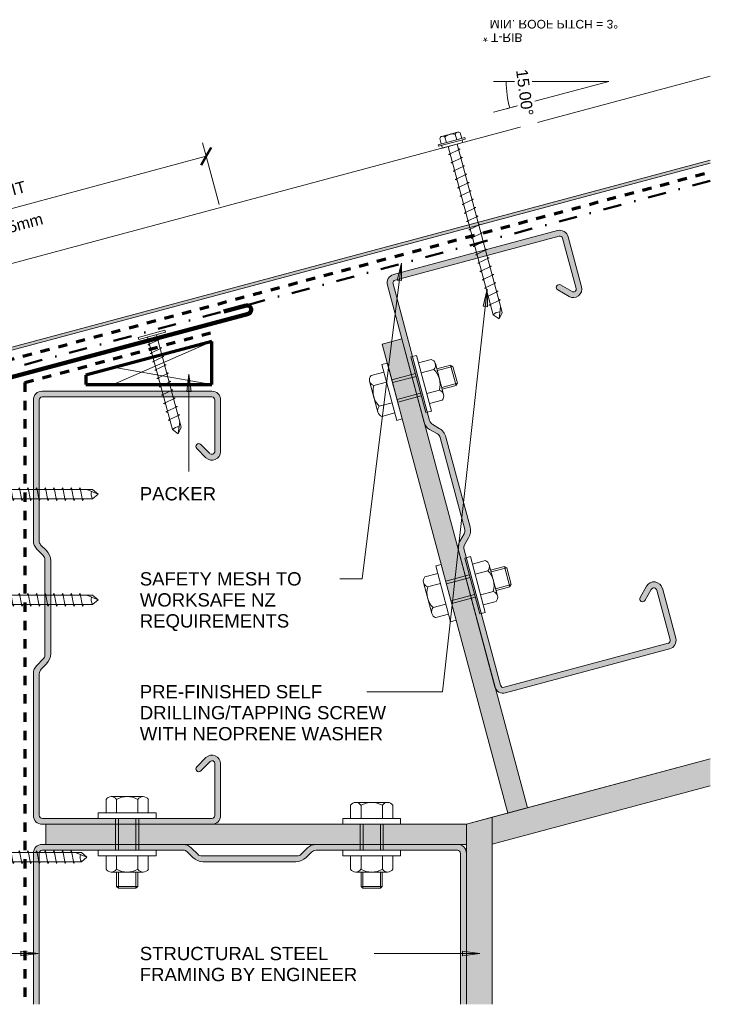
# Model space of a CAD drawing. Header units: millimetres. Extents: x 3375 to 4304, y 2371 to 3121.
# Tile 4 of 4: x 4065 to 4304, y 2780 to 3121. Entities that reach past the tile are written whole.
import ezdxf

# ---------------------------------------------------------------- set-up
doc = ezdxf.new("R2010")
doc.units = ezdxf.units.MM
doc.linetypes.add('Dash', pattern=[6.35, 3.175, -3.175])
doc.linetypes.add('Dash dot', pattern=[15.875, 6.35, -4.7625, 0, -4.7625])
for name, color, linetype, lineweight in [('A-ANNO-DIMS', 211, 'Continuous', 9), ('A-ANNO-DIMS-2', 211, 'Continuous', 9), ('A-DETL', 90, 'Continuous', 13), ('A-DETL-GENF', 92, 'Continuous', 13), ('A-DETL-THIN', 151, 'Continuous', 13), ('G-ANNO-TEXT', 231, 'Continuous', 9)]:
    doc.layers.add(name, color=color, linetype=linetype, lineweight=lineweight)
doc.layers.add('G-IMPT', color=8, linetype='Continuous')
doc.styles.add('Arial', font='arial.ttf', dxfattribs={"height": 2.98966})
doc.styles.add('Arial_2', font='arial.ttf', dxfattribs={"height": 4.6})
doc.styles.add('Arial_3', font='arial.ttf', dxfattribs={"height": 4})
doc.dimstyles.new('Diagonal', dxfattribs={"dimscale": 304.8, "dimtxt": 4.081038, "dimasz": 0.016404, "dimexe": 0.015748, "dimexo": 0.009843, "dimgap": 0.009843, "dimtad": 1, "dimdec": 0, "dimzin": 0, "dimdsep": 46, "dimtxsty": 'Arial_3', "dimblk1": 'OBLIQUE', "dimblk2": 'OBLIQUE', "dimsah": 1, "dimcen": 0.09, "dimazin": 0, "dimtfac": 1, "dimtdec": 4, "dimtix": 1, "dimtmove": 0, "dimatfit": 3, "dimfxl": 1, "dimtvp": 1, "dimtfill": 1, "dimtolj": 1, "dimtzin": 0, "dimarcsym": 2})
doc.dimstyles.new('Diagonal_-Pitch', dxfattribs={"dimscale": 304.8, "dimtxt": 4.081038, "dimasz": 0, "dimexe": 0.006562, "dimexo": 0.009843, "dimgap": 0.009843, "dimtad": 1, "dimdec": 0, "dimzin": 0, "dimdsep": 46, "dimtxsty": 'Arial_3', "dimblk1": 'NONE', "dimblk2": 'NONE', "dimsah": 1, "dimcen": 0.09, "dimazin": 0, "dimtfac": 1, "dimtdec": 4, "dimtix": 1, "dimtmove": 0, "dimatfit": 3, "dimfxl": 1, "dimtvp": 1, "dimtfill": 1, "dimtolj": 1, "dimtzin": 0, "dimarcsym": 2})

# ---------------------------------------------------------------- blocks, each defined once
blk = doc.blocks.new('04 Roof Eave C - T-Rib-5544346-D CR 05 FLUSH EAVE WITH INTERNAL GUTTER BRACKET')
at = {"layer": 'A-DETL-GENF'}
blk.add_hatch(color=256, dxfattribs=at).paths.add_polyline_path([(-28.98, -35.5), (-16.25, -22.77), (335.89, 71.58), (335.89, 72.62), (-16.77, -21.87), (-29.28, -34.38)])
for p, q in [((-38.81, 1.21), (335.89, 101.61)), ((335.89, 72.62), (-16.77, -21.87)), ((-16.25, -22.77), (335.89, 71.58)), ((-16.25, -22.77), (335.89, 71.58)), ((-28.98, -35.5), (-38.81, 1.21)), ((-16.77, -21.87), (-29.28, -34.38)), ((-28.98, -35.5), (-16.25, -22.77)), ((-28.98, -35.5), (-16.25, -22.77)), ((-29.28, -34.38), (-28.98, -35.5))]:
    blk.add_line(p, q, dxfattribs=at)
at = {"layer": 'A-DETL-GENF', "linetype": 'Dash', "lineweight": 70}
blk.add_line((-0.41, -21.63), (335.89, 68.48), dxfattribs=at)
at = {"layer": 'A-DETL-GENF', "lineweight": 100}
for p, q in [((175.05, 22.27), (167.28, 20.19)), ((175.82, 19.38), (0.22, -27.68)), ((-25.93, -64.67), (0.22, -27.68))]:
    blk.add_line(p, q, dxfattribs=at)
blk.add_arc((175.3, 20.79), 1.51, 290.1723, 99.8277, dxfattribs=at)
blk = doc.blocks.new('Metalcraft Minimum Roof Pitch4 - T-Rib_dwg-4989524-D CR 05 FLUSH EAVE WITH INTERNAL GUTTER BRACKET')
at = {"layer": 'G-IMPT', "color": 7, "insert": (54.38, 16.77), "char_height": 2.9897, "width": 55.8175, "attachment_point": 1, "rotation": 180, "line_spacing_factor": 0.941778, "style": 'Arial'}
blk.add_mtext('* T-RIB\\P  MIN. ROOF PITCH = 3°', dxfattribs=at)
blk = doc.blocks.new('Metalcraft Minimum Roof Pitch4 - T-Rib 2-5023855-D CR 05 FLUSH EAVE WITH INTERNAL GUTTER BRACKET')
at = {"layer": 'A-DETL-GENF'}
for q in [(40, 10.72), (40, 0), (40, 0)]:
    blk.add_line((0, 0), q, dxfattribs=at)
at = {"extrusion": (0, 0, -1), "zscale": -1, "rotation": 180}
blk.add_blockref('Metalcraft Minimum Roof Pitch4 - T-Rib_dwg-4989524-D CR 05 FLUSH EAVE WITH INTERNAL GUTTER BRACKET', (10.75, 3.15), dxfattribs=at)
blk = doc.blocks.new('Metalcraft MSS Purlin-150x65 - Metalcraft MSS Purlin-150x65-5024055-D CR 05 FLUSH EAVE WITH INTERNAL GUTTER BRACKET')
at = {"layer": 'A-DETL-GENF'}
blk.add_hatch(color=256, dxfattribs=at).paths.add_polyline_path([(61.85, -150), (62.62, -149.9), (63.35, -149.6), (63.97, -149.12), (64.45, -148.5), (64.75, -147.78), (64.85, -147), (64.85, -129.06), (64.75, -128.29), (64.45, -127.57), (63.98, -126.95), (63.37, -126.48), (62.66, -126.18), (61.89, -126.07), (61.12, -126.16), (60.4, -126.44), (59.78, -126.9), (56.56, -130.12), (56.4, -130.33), (56.3, -130.57), (56.27, -130.83), (56.3, -131.09), (56.4, -131.33), (56.56, -131.54), (56.77, -131.69), (57.01, -131.79), (57.27, -131.83), (57.53, -131.79), (57.77, -131.69), (57.97, -131.54), (61.21, -128.3), (61.41, -128.15), (61.64, -128.05), (61.89, -128.02), (62.14, -128.05), (62.37, -128.15), (62.57, -128.3), (62.72, -128.5), (62.82, -128.73), (62.85, -129.1), (62.85, -147.01), (62.81, -147.26), (62.71, -147.5), (62.56, -147.71), (62.35, -147.87), (62.11, -147.97), (61.85, -148), (2.97, -147.98), (2.81, -147.96), (2.55, -147.85), (2.32, -147.68), (2.15, -147.45), (2.04, -147.19), (2, -146.91), (2.02, -97.81), (2.08, -97.34), (2.32, -96.77), (2.69, -96.3), (4.53, -94.45), (5.32, -93.42), (5.82, -92.21), (5.99, -90.92), (5.99, -58.75), (5.82, -57.46), (5.32, -56.25), (4.53, -55.22), (2.49, -53.18), (2.22, -52.83), (2.06, -52.43), (2, -51.87), (2, -2.99), (2.03, -2.74), (2.13, -2.5), (2.29, -2.29), (2.5, -2.13), (2.74, -2.03), (3, -2), (61.85, -2), (62.11, -2.03), (62.35, -2.13), (62.56, -2.29), (62.71, -2.5), (62.81, -2.74), (62.85, -3), (62.85, -20.79), (62.81, -21.06), (62.66, -21.38), (62.54, -21.53), (62.32, -21.7), (62.06, -21.81), (61.79, -21.84), (61.52, -21.81), (61.26, -21.7), (61.04, -21.53), (57.97, -18.46), (57.77, -18.31), (57.53, -18.21), (57.27, -18.17), (57.01, -18.21), (56.77, -18.31), (56.56, -18.46), (56.4, -18.67), (56.3, -18.91), (56.27, -19.17), (56.3, -19.43), (56.4, -19.67), (56.56, -19.88), (59.78, -23.1), (60.4, -23.56), (61.12, -23.84), (61.89, -23.93), (62.66, -23.82), (63.37, -23.52), (63.98, -23.05), (64.45, -22.43), (64.75, -21.71), (64.85, -20.79), (64.85, -3), (64.75, -2.22), (64.45, -1.5), (63.97, -0.88), (63.35, -0.4), (62.62, -0.1), (61.85, 0), (2.97, 0), (2.22, -0.1), (1.5, -0.4), (0.88, -0.88), (0.4, -1.5), (0.1, -2.22), (0, -3), (0, -51.87), (0.16, -52.96), (0.53, -53.86), (1.17, -54.69), (3.41, -56.93), (3.72, -57.34), (3.92, -57.82), (3.99, -58.34), (3.99, -91.34), (3.92, -91.85), (3.72, -92.33), (3.41, -92.75), (1.17, -94.98), (0.53, -95.81), (0.14, -96.77), (0, -97.81), (0, -147), (0.1, -147.78), (0.4, -148.5), (0.88, -149.12), (1.5, -149.6), (2.22, -149.9), (3.09, -150), (61.55, -150)])
for p, q in [((61.85, 0), (3, 0)), ((0, -3), (0, -51.87)), ((2, -52), (2, -2.99)), ((2.99, -2), (61.85, -2)), ((62.85, -2.99), (62.85, -20.79)), ((64.85, -20.94), (64.85, -3)), ((56.56, -19.88), (59.78, -23.1)), ((61.04, -21.53), (57.97, -18.46)), ((4.53, -55.22), (2.49, -53.18)), ((1.17, -54.69), (3.41, -56.93)), ((3.99, -58.34), (3.99, -91.34)), ((5.99, -90.92), (5.99, -58.75)), ((3.41, -92.75), (1.17, -94.98)), ((2.69, -96.3), (4.53, -94.45)), ((0, -97.81), (0, -147)), ((2, -146.91), (2, -97.95)), ((59.78, -126.9), (56.56, -130.12)), ((57.97, -131.54), (61.21, -128.3)), ((62.85, -128.98), (62.85, -147.01)), ((64.85, -147), (64.85, -129.06)), ((3, -150), (61.85, -150)), ((61.85, -148), (3.09, -148))]:
    blk.add_line(p, q, dxfattribs=at)
for centre, radius, start, end in [((3, -3), 3, 90, 180), ((61.85, -3), 3, 0, 90), ((2.99, -2.99), 0.993, 90, 180), ((61.85, -2.99), 0.993, 360, 90), ((57.27, -19.17), 1, 45, 225), ((61.85, -20.94), 2.99, 226.0338, 0), ((61.79, -20.79), 1.06, 225, 0), ((3.99, -51.87), 3.99, 180, 225), ((3.67, -52), 1.67, 180, 225), ((2, -58.34), 1.99, 0, 45), ((1, -58.75), 4.99, 0, 45), ((2, -91.34), 1.99, 315, 360), ((1, -90.92), 4.99, 315, 0), ((3.99, -97.81), 3.99, 135, 180), ((4.34, -97.95), 2.34, 135, 180), ((61.85, -129.06), 2.99, 0, 133.9662), ((61.89, -128.98), 0.959, 0, 135), ((57.27, -130.83), 1, 135, 315), ((3, -147), 3, 180, 270), ((3.09, -146.91), 1.09, 180, 270), ((61.85, -147), 3, 270, 0), ((61.85, -147.01), 0.993, 270, 360)]:
    blk.add_arc(centre, radius, start, end, dxfattribs=at)
blk = doc.blocks.new('Metalcraft MSS Purlin-150x65 - Metalcraft MSS Purlin-150x65-4992830-D CR 05 FLUSH EAVE WITH INTERNAL GUTTER BRACKET')
at = {"layer": 'A-DETL-GENF'}
blk.add_hatch(color=256, dxfattribs=at).paths.add_polyline_path([(55.37, 150), (3, 150), (2.22, 149.9), (1.5, 149.6), (0.88, 149.12), (0.4, 148.5), (0.1, 147.78), (0, 147), (0, 97.81), (0.14, 96.77), (0.53, 95.81), (1.17, 94.98), (3.41, 92.75), (3.72, 92.33), (3.92, 91.85), (3.99, 91.34), (3.99, 58.34), (3.92, 57.82), (3.72, 57.34), (3.41, 56.93), (1.17, 54.69), (0.53, 53.86), (0.14, 52.9), (0, 51.87), (0, 2.97), (0.13, 2.15), (0.4, 1.5), (0.88, 0.88), (1.5, 0.4), (2.22, 0.1), (3, 0), (55.37, 0), (55.37, 2), (2.99, 2), (2.74, 2.03), (2.48, 2.15), (2.27, 2.32), (2.11, 2.55), (2.02, 2.81), (2, 3.09), (2, 52), (2.06, 52.43), (2.27, 52.9), (2.49, 53.18), (4.53, 55.22), (5.34, 56.3), (5.82, 57.46), (5.99, 58.75), (5.99, 90.92), (5.82, 92.21), (5.32, 93.42), (4.53, 94.45), (2.69, 96.3), (2.31, 96.78), (2.08, 97.34), (2, 97.95), (2.01, 147), (2.04, 147.19), (2.15, 147.45), (2.32, 147.68), (2.55, 147.85), (2.81, 147.96), (3.09, 148), (55.37, 148), (55.37, 149.78)])
for p, q in [((0, 147), (0, 97.81)), ((2, 97.95), (2, 146.91)), ((55.37, 150), (3, 150)), ((3.09, 148), (55.37, 148)), ((4.53, 94.45), (2.69, 96.3)), ((1.17, 94.98), (3.41, 92.75)), ((3.99, 91.34), (3.99, 58.34)), ((5.99, 58.75), (5.99, 90.92)), ((3.41, 56.93), (1.17, 54.69)), ((2.49, 53.18), (4.53, 55.22)), ((0, 51.87), (0, 3)), ((2, 2.99), (2, 52)), ((55.37, 2), (2.99, 2)), ((3, 0), (55.37, 0))]:
    blk.add_line(p, q, dxfattribs=at)
for centre, radius, start, end in [((3, 147), 3, 90, 180), ((3.09, 146.91), 1.09, 90, 180), ((3.99, 97.81), 3.99, 180, 225), ((4.34, 97.95), 2.34, 180, 225), ((2, 91.34), 1.99, 0, 45), ((1, 90.92), 4.99, 360, 45), ((2, 58.34), 1.99, 315, 360), ((1, 58.75), 4.99, 315, 360), ((3.99, 51.87), 3.99, 135, 180), ((3.67, 52), 1.67, 135, 180), ((3, 3), 3, 180, 270), ((2.99, 2.99), 0.993, 180, 270)]:
    blk.add_arc(centre, radius, start, end, dxfattribs=at)
blk = doc.blocks.new('Metalcraft MSS Purlin-150x65 - Metalcraft MSS Purlin-150x65-V1-D CR 05 FLUSH EAVE WITH INTERNAL GUTTER BRACKET')
at = {"layer": 'A-DETL-GENF'}
blk.add_hatch(color=256, dxfattribs=at).paths.add_polyline_path([(2.22, 0.1), (3, 0), (61.85, 0), (62.62, 0.1), (63.35, 0.4), (63.97, 0.88), (64.45, 1.5), (64.75, 2.22), (64.85, 3), (64.85, 20.94), (64.75, 21.71), (64.41, 22.48), (63.98, 23.05), (63.37, 23.52), (62.66, 23.82), (61.86, 23.93), (61.12, 23.84), (60.4, 23.56), (59.78, 23.1), (56.56, 19.88), (56.4, 19.67), (56.3, 19.43), (56.27, 19.17), (56.3, 18.91), (56.4, 18.67), (56.56, 18.46), (56.77, 18.31), (57.01, 18.21), (57.27, 18.17), (57.53, 18.21), (57.77, 18.31), (57.97, 18.46), (61.04, 21.53), (61.26, 21.7), (61.52, 21.81), (61.79, 21.84), (62.11, 21.79), (62.32, 21.7), (62.54, 21.53), (62.71, 21.31), (62.81, 21.06), (62.85, 20.79), (62.85, 2.99), (62.81, 2.74), (62.71, 2.5), (62.56, 2.29), (62.35, 2.13), (62.11, 2.03), (61.85, 2), (2.99, 2), (2.74, 2.03), (2.5, 2.13), (2.29, 2.29), (2.13, 2.5), (2.03, 2.74), (2, 2.99), (2, 52), (2.06, 52.43), (2.22, 52.83), (2.61, 53.31), (4.53, 55.22), (5.32, 56.25), (5.82, 57.46), (5.99, 58.75), (5.99, 90.92), (5.82, 92.21), (5.32, 93.42), (4.53, 94.45), (2.69, 96.3), (2.31, 96.78), (2.08, 97.34), (2, 97.95), (2, 146.91), (2.06, 147.25), (2.15, 147.45), (2.32, 147.68), (2.55, 147.85), (2.81, 147.96), (3.09, 148), (61.85, 148), (62.11, 147.97), (62.35, 147.87), (62.56, 147.71), (62.71, 147.5), (62.81, 147.26), (62.85, 146.89), (62.85, 128.98), (62.82, 128.73), (62.7, 128.48), (62.57, 128.3), (62.37, 128.15), (62.14, 128.05), (61.89, 128.02), (61.63, 128.06), (61.41, 128.15), (61.21, 128.3), (57.97, 131.54), (57.77, 131.69), (57.53, 131.79), (57.27, 131.83), (56.96, 131.78), (56.77, 131.69), (56.56, 131.54), (56.4, 131.33), (56.3, 131.09), (56.27, 130.83), (56.3, 130.57), (56.4, 130.33), (56.56, 130.12), (59.78, 126.9), (60.4, 126.44), (61.13, 126.16), (61.89, 126.07), (62.66, 126.18), (63.37, 126.48), (63.98, 126.95), (64.46, 127.59), (64.75, 128.29), (64.85, 129.07), (64.85, 147), (64.75, 147.78), (64.45, 148.5), (63.97, 149.12), (63.35, 149.6), (62.62, 149.9), (61.85, 150), (2.94, 149.99), (2.22, 149.9), (1.5, 149.6), (0.88, 149.12), (0.4, 148.5), (0.1, 147.78), (0, 147), (0, 97.81), (0.14, 96.77), (0.53, 95.81), (1.17, 94.98), (3.41, 92.75), (3.72, 92.33), (3.92, 91.85), (3.99, 91.34), (3.99, 58.34), (3.92, 57.82), (3.72, 57.34), (3.41, 56.93), (1.17, 54.69), (0.53, 53.86), (0.14, 52.9), (0, 51.87), (0, 3), (0.1, 2.22), (0.4, 1.5), (0.88, 0.88), (1.56, 0.38), (1.98, 0.2)])
for p, q in [((0, 147), (0, 97.81)), ((2, 97.95), (2, 146.91)), ((61.85, 150), (3, 150)), ((3.09, 148), (61.85, 148)), ((62.85, 147.01), (62.85, 128.98)), ((64.85, 129.06), (64.85, 147)), ((56.56, 130.12), (59.78, 126.9)), ((61.21, 128.3), (57.97, 131.54)), ((4.53, 94.45), (2.69, 96.3)), ((1.17, 94.98), (3.41, 92.75)), ((3.99, 91.34), (3.99, 58.34)), ((5.99, 58.75), (5.99, 90.92)), ((3.41, 56.93), (1.17, 54.69)), ((2.49, 53.18), (4.53, 55.22)), ((0, 51.87), (0, 3)), ((2, 2.99), (2, 52)), ((59.78, 23.1), (56.56, 19.88)), ((57.97, 18.46), (61.04, 21.53)), ((62.85, 20.79), (62.85, 2.99)), ((64.85, 3), (64.85, 20.94)), ((61.85, 2), (2.99, 2)), ((3, 0), (61.85, 0))]:
    blk.add_line(p, q, dxfattribs=at)
for centre, radius, start, end in [((3, 147), 3, 90, 180), ((3.09, 146.91), 1.09, 90, 180), ((61.85, 147), 3, 360, 90), ((61.85, 147.01), 0.993, 0, 90), ((57.27, 130.83), 1, 45, 225), ((61.85, 129.06), 2.99, 226.0338, 0), ((61.89, 128.98), 0.959, 225, 0), ((3.99, 97.81), 3.99, 180, 225), ((4.34, 97.95), 2.34, 180, 225), ((2, 91.34), 1.99, 0, 45), ((1, 90.92), 4.99, 360, 45), ((2, 58.34), 1.99, 315, 360), ((1, 58.75), 4.99, 315, 360), ((3.99, 51.87), 3.99, 135, 180), ((3.67, 52), 1.67, 135, 180), ((61.85, 20.94), 2.99, 360, 133.9662), ((61.79, 20.79), 1.06, 0, 135), ((57.27, 19.17), 1, 135, 315), ((3, 3), 3, 180, 270), ((2.99, 2.99), 0.993, 180, 270), ((61.85, 3), 3, 270, 360), ((61.85, 2.99), 0.993, 270, 0)]:
    blk.add_arc(centre, radius, start, end, dxfattribs=at)
blk = doc.blocks.new('Screw4 - Screw 2-5023857-D CR 05 FLUSH EAVE WITH INTERNAL GUTTER BRACKET')
at = {"layer": 'A-DETL-GENF'}
for p, q in [((-3.67, 1.5), (-3.67, 3.47)), ((-2.76, 3.97), (2.76, 3.97)), ((-1.85, 1.5), (-1.85, 3.47)), ((1.85, 1.5), (1.85, 3.47)), ((3.67, 1.5), (3.67, 3.47)), ((4.79, 1.5), (-4.79, 1.5)), ((-4.79, 1.5), (-4.79, 1)), ((4.79, 1), (-4.79, 1)), ((-3.67, 1), (-3.67, 0)), ((-3.67, 0), (3.67, 0)), ((-1.6, 0), (-1.6, -60.34)), ((1.6, -60.34), (1.6, 0)), ((3.67, 0), (3.67, 1)), ((4.79, 1), (4.79, 1.5)), ((2.17, -1.91), (-2.17, -2.67)), ((-2.17, -2.67), (-1.6, -3)), ((1.6, -1.58), (2.17, -1.91)), ((2.17, -4.91), (-2.17, -5.67)), ((-2.17, -5.67), (-1.6, -6)), ((1.6, -4.58), (2.17, -4.91)), ((2.17, -7.91), (-2.17, -8.67)), ((-2.17, -8.67), (-1.6, -9)), ((1.6, -7.58), (2.17, -7.91)), ((2.17, -10.91), (-2.17, -11.67)), ((-2.17, -11.67), (-1.6, -12)), ((1.6, -10.58), (2.17, -10.91)), ((1.6, -13.58), (2.17, -13.91)), ((2.17, -13.91), (-2.17, -14.67)), ((-2.17, -14.67), (-1.6, -15)), ((2.17, -16.91), (-2.17, -17.67)), ((1.6, -16.58), (2.17, -16.91)), ((-2.17, -17.67), (-1.6, -18)), ((2.17, -19.91), (-2.17, -20.67)), ((1.6, -19.58), (2.17, -19.91)), ((-2.17, -20.67), (-1.6, -21)), ((2.17, -22.91), (-2.17, -23.67)), ((-2.17, -23.67), (-1.6, -24)), ((1.6, -22.58), (2.17, -22.91)), ((2.17, -25.91), (-2.17, -26.67)), ((-2.17, -26.67), (-1.6, -27)), ((1.6, -25.58), (2.17, -25.91)), ((2.17, -28.91), (-2.17, -29.67)), ((-2.17, -29.67), (-1.6, -30)), ((1.6, -28.58), (2.17, -28.91)), ((2.17, -31.91), (-2.17, -32.67)), ((-2.17, -32.67), (-1.6, -33)), ((1.6, -31.58), (2.17, -31.91)), ((2.17, -34.91), (-2.17, -35.67)), ((-2.17, -35.67), (-1.6, -36)), ((1.6, -34.58), (2.17, -34.91)), ((2.17, -37.91), (-2.17, -38.67)), ((-2.17, -38.67), (-1.6, -39)), ((2.17, -40.91), (-2.17, -41.67)), ((1.6, -37.58), (2.17, -37.91)), ((1.6, -40.58), (2.17, -40.91)), ((-2.17, -41.67), (-1.6, -42)), ((2.17, -43.91), (-2.17, -44.67)), ((1.6, -43.58), (2.17, -43.91)), ((-2.17, -44.67), (-1.6, -45)), ((2.17, -46.91), (-2.17, -47.67)), ((-2.17, -47.67), (-1.6, -48)), ((1.6, -46.58), (2.17, -46.91)), ((2.17, -49.91), (-2.17, -50.67)), ((-2.17, -50.67), (-1.6, -51)), ((1.6, -49.58), (2.17, -49.91)), ((2.17, -52.91), (-2.17, -53.67)), ((-2.17, -53.67), (-1.6, -54)), ((1.6, -52.58), (2.17, -52.91)), ((2.17, -55.91), (-2.17, -56.67)), ((-2.17, -56.67), (-1.6, -57)), ((1.6, -55.58), (2.17, -55.91)), ((-1.6, -60.34), (0, -62.24)), ((0, -62.24), (1.6, -58.29)), ((1.6, -60.34), (0, -62.24))]:
    blk.add_line(p, q, dxfattribs=at)
for centre, radius, start, end in [((-2.76, 2.9), 1.08, 32.3801, 147.6199), ((0, 0.31), 3.67, 59.7274, 120.2726), ((2.76, 2.9), 1.08, 32.3801, 147.6199), ((0.08, -62.96), 3.11, 74.3059, 122.4975)]:
    blk.add_arc(centre, radius, start, end, dxfattribs=at)
blk = doc.blocks.new('Wafer Tek4 - Wafer Tek 2-5025178-D CR 05 FLUSH EAVE WITH INTERNAL GUTTER BRACKET')
at = {"layer": 'A-DETL-GENF'}
for p, q in [((4.79, 0.74), (-4.79, 0.74)), ((-4.79, 0.74), (-4.79, 0)), ((-4.79, 0), (4.79, 0)), ((-1.6, 0), (-1.6, -33.18)), ((1.6, -33.18), (1.6, 0)), ((4.79, 0), (4.79, 0.74)), ((2.17, -1.91), (-2.17, -2.67)), ((-2.17, -2.67), (-1.6, -3)), ((1.6, -1.58), (2.17, -1.91)), ((2.17, -4.91), (-2.17, -5.67)), ((-2.17, -5.67), (-1.6, -6)), ((1.6, -4.58), (2.17, -4.91)), ((2.17, -7.91), (-2.17, -8.67)), ((-2.17, -8.67), (-1.6, -9)), ((1.6, -7.58), (2.17, -7.91)), ((2.17, -10.91), (-2.17, -11.67)), ((-2.17, -11.67), (-1.6, -12)), ((1.6, -10.58), (2.17, -10.91)), ((1.6, -13.58), (2.17, -13.91)), ((2.17, -13.91), (-2.17, -14.67)), ((-2.17, -14.67), (-1.6, -15)), ((2.17, -16.91), (-2.17, -17.67)), ((1.6, -16.58), (2.17, -16.91)), ((-2.17, -17.67), (-1.6, -18)), ((2.17, -19.91), (-2.17, -20.67)), ((1.6, -19.58), (2.17, -19.91)), ((-2.17, -20.67), (-1.6, -21)), ((2.17, -22.91), (-2.17, -23.67)), ((-2.17, -23.67), (-1.6, -24)), ((1.6, -22.58), (2.17, -22.91)), ((2.17, -25.91), (-2.17, -26.67)), ((-2.17, -26.67), (-1.6, -27)), ((1.6, -25.58), (2.17, -25.91)), ((2.17, -28.91), (-2.17, -29.67)), ((-2.17, -29.67), (-1.6, -30)), ((1.6, -28.58), (2.17, -28.91)), ((-1.6, -33.18), (0, -35.08)), ((0, -35.08), (1.6, -31.12)), ((1.6, -33.18), (0, -35.08))]:
    blk.add_line(p, q, dxfattribs=at)
blk.add_arc((0.08, -35.8), 3.11, 74.3059, 122.4975, dxfattribs=at)
blk = doc.blocks.new('Rivets - M8 - Rivets-4992839-D CR 05 FLUSH EAVE WITH INTERNAL GUTTER BRACKET')
at = {"layer": 'A-DETL-GENF'}
for p, q in [((-2, 7.33), (-6.57, 7.33)), ((-2, 10), (-2, -10)), ((0, 10), (-2, 10)), ((0, -10), (0, 10)), ((11, -10), (11, 10)), ((11, 10), (13, 10)), ((13, 10), (13, -10)), ((13, 7.33), (17.57, 7.33)), ((-7.57, -5.52), (-7.57, 5.52)), ((-2, 3.7), (-6.57, 3.7)), ((0, 4), (11, 4)), ((13, 3.7), (17.57, 3.7)), ((18.57, -5.52), (18.57, 5.52)), ((18.57, 3.67), (23.54, 3.67)), ((23.54, 3.67), (24.2, 3.01)), ((23.54, -3.67), (23.54, 3.67)), ((0, 3), (11, 3)), ((18.57, 3.01), (24.2, 3.01)), ((24.2, 3.01), (24.2, -3.01)), ((0, -3), (11, -3)), ((24.2, -3.01), (18.57, -3.01)), ((23.54, -3.67), (24.2, -3.01)), ((-2, -3.7), (-6.57, -3.7)), ((0, -4), (11, -4)), ((13, -3.7), (17.57, -3.7)), ((18.57, -3.67), (23.54, -3.67)), ((-2, -7.33), (-6.57, -7.33)), ((-2, -10), (0, -10)), ((13, -10), (11, -10)), ((13, -7.33), (17.57, -7.33))]:
    blk.add_line(p, q, dxfattribs=at)
for centre, radius, start, end in [((-5.42, 5.52), 2.15, 122.3801, 237.6199), ((16.42, 5.52), 2.15, 302.3801, 57.6199), ((-0.24, 0), 7.33, 149.7274, 210.2726), ((11.24, 0), 7.33, 329.7274, 30.2726), ((-5.42, -5.52), 2.15, 122.3801, 237.6199), ((16.42, -5.52), 2.15, 302.3801, 57.6199)]:
    blk.add_arc(centre, radius, start, end, dxfattribs=at)
blk = doc.blocks.new('Rivets - M8 - Rivets-5026034-D CR 05 FLUSH EAVE WITH INTERNAL GUTTER BRACKET')
at = {"layer": 'A-DETL-GENF'}
for p, q in [((-2, 7.33), (-6.57, 7.33)), ((-2, -10), (-2, 10)), ((-2, 10), (0, 10)), ((0, 10), (0, -10)), ((9, 10), (9, -10)), ((11, 10), (9, 10)), ((11, -10), (11, 10)), ((11, 7.33), (15.57, 7.33)), ((-7.57, 5.52), (-7.57, -5.52)), ((-2, 3.7), (-6.57, 3.7)), ((0, 4), (9, 4)), ((11, 3.7), (15.57, 3.7)), ((16.57, 5.52), (16.57, -5.52)), ((16.57, 3.67), (21.54, 3.67)), ((21.54, 3.67), (22.2, 3.01)), ((21.54, 3.67), (21.54, -3.67)), ((0, 3), (9, 3)), ((22.2, 3.01), (16.57, 3.01)), ((22.2, -3.01), (22.2, 3.01)), ((0, -3), (9, -3)), ((16.57, -3.01), (22.2, -3.01)), ((21.54, -3.67), (22.2, -3.01)), ((-2, -3.7), (-6.57, -3.7)), ((0, -4), (9, -4)), ((11, -3.7), (15.57, -3.7)), ((16.57, -3.67), (21.54, -3.67)), ((-2, -7.33), (-6.57, -7.33)), ((0, -10), (-2, -10)), ((9, -10), (11, -10)), ((11, -7.33), (15.57, -7.33))]:
    blk.add_line(p, q, dxfattribs=at)
for centre, radius, start, end in [((-5.42, 5.52), 2.15, 122.3801, 237.6199), ((14.42, 5.52), 2.15, 302.3801, 57.6199), ((-0.24, 0), 7.33, 149.7274, 210.2726), ((9.24, 0), 7.33, 329.7274, 30.2726), ((-5.42, -5.52), 2.15, 122.3801, 237.6199), ((14.42, -5.52), 2.15, 302.3801, 57.6199)]:
    blk.add_arc(centre, radius, start, end, dxfattribs=at)
blk = doc.blocks.new('Rivets - M8 - Rivets-5026037-D CR 05 FLUSH EAVE WITH INTERNAL GUTTER BRACKET')
at = {"layer": 'A-DETL-GENF'}
for p, q in [((-2, 7.33), (-6.57, 7.33)), ((-2, 10), (-2, -10)), ((0, 10), (-2, 10)), ((0, -10), (0, 10)), ((8.43, -10), (8.43, 10)), ((8.43, 10), (10.43, 10)), ((10.43, 10), (10.43, -10)), ((10.43, 7.33), (15.01, 7.33)), ((-7.57, -5.52), (-7.57, 5.52)), ((-2, 3.7), (-6.57, 3.7)), ((0, 4), (8.43, 4)), ((10.43, 3.7), (15.01, 3.7)), ((16.01, -5.52), (16.01, 5.52)), ((16.01, 3.67), (20.97, 3.67)), ((20.97, 3.67), (21.64, 3.01)), ((20.97, -3.67), (20.97, 3.67)), ((0, 3), (8.43, 3)), ((16.01, 3.01), (21.64, 3.01)), ((21.64, 3.01), (21.64, -3.01)), ((0, -3), (8.43, -3)), ((21.64, -3.01), (16.01, -3.01)), ((20.97, -3.67), (21.64, -3.01)), ((-2, -3.7), (-6.57, -3.7)), ((0, -4), (8.43, -4)), ((10.43, -3.7), (15.01, -3.7)), ((16.01, -3.67), (20.97, -3.67)), ((-2, -7.33), (-6.57, -7.33)), ((-2, -10), (0, -10)), ((10.43, -10), (8.43, -10)), ((10.43, -7.33), (15.01, -7.33))]:
    blk.add_line(p, q, dxfattribs=at)
for centre, radius, start, end in [((-5.42, 5.52), 2.15, 122.3801, 237.6199), ((13.85, 5.52), 2.15, 302.3801, 57.6199), ((-0.24, 0), 7.33, 149.7274, 210.2726), ((8.67, 0), 7.33, 329.7274, 30.2726), ((-5.42, -5.52), 2.15, 122.3801, 237.6199), ((13.85, -5.52), 2.15, 302.3801, 57.6199)]:
    blk.add_arc(centre, radius, start, end, dxfattribs=at)
blk = doc.blocks.new('Rivets - M8 - Rivets-5026038-D CR 05 FLUSH EAVE WITH INTERNAL GUTTER BRACKET')
at = {"layer": 'A-DETL-GENF'}
for p, q in [((-2, 7.33), (-6.57, 7.33)), ((-2, -10), (-2, 10)), ((-2, 10), (0, 10)), ((0, 10), (0, -10)), ((8.43, 10), (8.43, -10)), ((10.43, 10), (8.43, 10)), ((10.43, -10), (10.43, 10)), ((10.43, 7.33), (15.01, 7.33)), ((-7.57, 5.52), (-7.57, -5.52)), ((-2, 3.7), (-6.57, 3.7)), ((0, 4), (8.43, 4)), ((10.43, 3.7), (15.01, 3.7)), ((16.01, 5.52), (16.01, -5.52)), ((16.01, 3.67), (20.97, 3.67)), ((20.97, 3.67), (21.64, 3.01)), ((20.97, 3.67), (20.97, -3.67)), ((0, 3), (8.43, 3)), ((21.64, 3.01), (16.01, 3.01)), ((21.64, -3.01), (21.64, 3.01)), ((0, -3), (8.43, -3)), ((16.01, -3.01), (21.64, -3.01)), ((20.97, -3.67), (21.64, -3.01)), ((-2, -3.7), (-6.57, -3.7)), ((0, -4), (8.43, -4)), ((10.43, -3.7), (15.01, -3.7)), ((16.01, -3.67), (20.97, -3.67)), ((-2, -7.33), (-6.57, -7.33)), ((0, -10), (-2, -10)), ((8.43, -10), (10.43, -10)), ((10.43, -7.33), (15.01, -7.33))]:
    blk.add_line(p, q, dxfattribs=at)
for centre, radius, start, end in [((-5.42, 5.52), 2.15, 122.3801, 237.6199), ((13.85, 5.52), 2.15, 302.3801, 57.6199), ((-0.24, 0), 7.33, 149.7274, 210.2726), ((8.67, 0), 7.33, 329.7274, 30.2726), ((-5.42, -5.52), 2.15, 122.3801, 237.6199), ((13.85, -5.52), 2.15, 302.3801, 57.6199)]:
    blk.add_arc(centre, radius, start, end, dxfattribs=at)
blk = doc.blocks.new('Screw2 - Screw 5-5582484-D CR 05 FLUSH EAVE WITH INTERNAL GUTTER BRACKET')
at = {"layer": 'A-DETL-GENF'}
for p, q in [((-3.67, 1.5), (-3.67, 3.47)), ((-2.76, 3.97), (2.76, 3.97)), ((-1.85, 1.5), (-1.85, 3.47)), ((1.85, 1.5), (1.85, 3.47)), ((3.67, 1.5), (3.67, 3.47)), ((4.79, 1.5), (-4.79, 1.5)), ((-4.79, 1.5), (-4.79, 1)), ((4.79, 1), (-4.79, 1)), ((-3.67, 1), (-3.67, 0)), ((-3.67, 0), (3.67, 0)), ((-1.6, 0), (-1.6, -47.36)), ((1.6, -47.36), (1.6, 0)), ((3.67, 0), (3.67, 1)), ((4.79, 1), (4.79, 1.5)), ((2.17, -1.91), (-2.17, -2.67)), ((-2.17, -2.67), (-1.6, -3)), ((1.6, -1.58), (2.17, -1.91)), ((2.17, -4.91), (-2.17, -5.67)), ((-2.17, -5.67), (-1.6, -6)), ((1.6, -4.58), (2.17, -4.91)), ((2.17, -7.91), (-2.17, -8.67)), ((-2.17, -8.67), (-1.6, -9)), ((1.6, -7.58), (2.17, -7.91)), ((2.17, -10.91), (-2.17, -11.67)), ((-2.17, -11.67), (-1.6, -12)), ((1.6, -10.58), (2.17, -10.91)), ((1.6, -13.58), (2.17, -13.91)), ((2.17, -13.91), (-2.17, -14.67)), ((-2.17, -14.67), (-1.6, -15)), ((2.17, -16.91), (-2.17, -17.67)), ((1.6, -16.58), (2.17, -16.91)), ((-2.17, -17.67), (-1.6, -18)), ((2.17, -19.91), (-2.17, -20.67)), ((1.6, -19.58), (2.17, -19.91)), ((-2.17, -20.67), (-1.6, -21)), ((2.17, -22.91), (-2.17, -23.67)), ((-2.17, -23.67), (-1.6, -24)), ((1.6, -22.58), (2.17, -22.91)), ((2.17, -25.91), (-2.17, -26.67)), ((-2.17, -26.67), (-1.6, -27)), ((1.6, -25.58), (2.17, -25.91)), ((2.17, -28.91), (-2.17, -29.67)), ((-2.17, -29.67), (-1.6, -30)), ((1.6, -28.58), (2.17, -28.91)), ((2.17, -31.91), (-2.17, -32.67)), ((-2.17, -32.67), (-1.6, -33)), ((1.6, -31.58), (2.17, -31.91)), ((2.17, -34.91), (-2.17, -35.67)), ((-2.17, -35.67), (-1.6, -36)), ((1.6, -34.58), (2.17, -34.91)), ((2.17, -37.91), (-2.17, -38.67)), ((-2.17, -38.67), (-1.6, -39)), ((2.17, -40.91), (-2.17, -41.67)), ((1.6, -37.58), (2.17, -37.91)), ((1.6, -40.58), (2.17, -40.91)), ((-2.17, -41.67), (-1.6, -42)), ((2.17, -43.91), (-2.17, -44.67)), ((1.6, -43.58), (2.17, -43.91)), ((-2.17, -44.67), (-1.6, -45)), ((-1.6, -47.36), (0, -49.26)), ((0, -49.26), (1.6, -45.31)), ((1.6, -47.36), (0, -49.26))]:
    blk.add_line(p, q, dxfattribs=at)
for centre, radius, start, end in [((-2.76, 2.9), 1.08, 32.3801, 147.6199), ((0, 0.31), 3.67, 59.7274, 120.2726), ((2.76, 2.9), 1.08, 32.3801, 147.6199), ((0.08, -49.98), 3.11, 74.3059, 122.4975)]:
    blk.add_arc(centre, radius, start, end, dxfattribs=at)
blk = doc.blocks.new('Wafer Tek1 - Wafer Tek 7-5593136-D CR 05 FLUSH EAVE WITH INTERNAL GUTTER BRACKET')
at = {"layer": 'A-DETL-GENF'}
for p, q in [((4.79, 0.74), (-4.79, 0.74)), ((-4.79, 0.74), (-4.79, 0)), ((-4.79, 0), (4.79, 0)), ((-1.6, 0), (-1.6, -81.21)), ((1.6, -81.21), (1.6, 0)), ((4.79, 0), (4.79, 0.74)), ((2.17, -1.91), (-2.17, -2.67)), ((-2.17, -2.67), (-1.6, -3)), ((1.6, -1.58), (2.17, -1.91)), ((2.17, -4.91), (-2.17, -5.67)), ((-2.17, -5.67), (-1.6, -6)), ((1.6, -4.58), (2.17, -4.91)), ((2.17, -7.91), (-2.17, -8.67)), ((-2.17, -8.67), (-1.6, -9)), ((1.6, -7.58), (2.17, -7.91)), ((2.17, -10.91), (-2.17, -11.67)), ((-2.17, -11.67), (-1.6, -12)), ((1.6, -10.58), (2.17, -10.91)), ((1.6, -13.58), (2.17, -13.91)), ((2.17, -13.91), (-2.17, -14.67)), ((-2.17, -14.67), (-1.6, -15)), ((2.17, -16.91), (-2.17, -17.67)), ((1.6, -16.58), (2.17, -16.91)), ((-2.17, -17.67), (-1.6, -18)), ((2.17, -19.91), (-2.17, -20.67)), ((1.6, -19.58), (2.17, -19.91)), ((-2.17, -20.67), (-1.6, -21)), ((2.17, -22.91), (-2.17, -23.67)), ((-2.17, -23.67), (-1.6, -24)), ((1.6, -22.58), (2.17, -22.91)), ((2.17, -25.91), (-2.17, -26.67)), ((-2.17, -26.67), (-1.6, -27)), ((1.6, -25.58), (2.17, -25.91)), ((2.17, -28.91), (-2.17, -29.67)), ((-2.17, -29.67), (-1.6, -30)), ((1.6, -28.58), (2.17, -28.91)), ((2.17, -31.91), (-2.17, -32.67)), ((-2.17, -32.67), (-1.6, -33)), ((1.6, -31.58), (2.17, -31.91)), ((2.17, -34.91), (-2.17, -35.67)), ((-2.17, -35.67), (-1.6, -36)), ((1.6, -34.58), (2.17, -34.91)), ((2.17, -37.91), (-2.17, -38.67)), ((-2.17, -38.67), (-1.6, -39)), ((2.17, -40.91), (-2.17, -41.67)), ((1.6, -37.58), (2.17, -37.91)), ((1.6, -40.58), (2.17, -40.91)), ((-2.17, -41.67), (-1.6, -42)), ((2.17, -43.91), (-2.17, -44.67)), ((1.6, -43.58), (2.17, -43.91)), ((-2.17, -44.67), (-1.6, -45)), ((2.17, -46.91), (-2.17, -47.67)), ((-2.17, -47.67), (-1.6, -48)), ((1.6, -46.58), (2.17, -46.91)), ((2.17, -49.91), (-2.17, -50.67)), ((-2.17, -50.67), (-1.6, -51)), ((1.6, -49.58), (2.17, -49.91)), ((2.17, -52.91), (-2.17, -53.67)), ((-2.17, -53.67), (-1.6, -54)), ((1.6, -52.58), (2.17, -52.91)), ((2.17, -55.91), (-2.17, -56.67)), ((-2.17, -56.67), (-1.6, -57)), ((1.6, -55.58), (2.17, -55.91)), ((2.17, -58.91), (-2.17, -59.67)), ((-2.17, -59.67), (-1.6, -60)), ((1.6, -58.58), (2.17, -58.91)), ((2.17, -61.91), (-2.17, -62.67)), ((-2.17, -62.67), (-1.6, -63)), ((1.6, -61.58), (2.17, -61.91)), ((1.6, -64.58), (2.17, -64.91)), ((2.17, -64.91), (-2.17, -65.67)), ((-2.17, -65.67), (-1.6, -66)), ((2.17, -67.91), (-2.17, -68.67)), ((1.6, -67.58), (2.17, -67.91)), ((-2.17, -68.67), (-1.6, -69)), ((2.17, -70.91), (-2.17, -71.67)), ((1.6, -70.58), (2.17, -70.91)), ((-2.17, -71.67), (-1.6, -72)), ((2.17, -73.91), (-2.17, -74.67)), ((-2.17, -74.67), (-1.6, -75)), ((1.6, -73.58), (2.17, -73.91)), ((2.17, -76.91), (-2.17, -77.67)), ((-2.17, -77.67), (-1.6, -78)), ((1.6, -76.58), (2.17, -76.91)), ((-1.6, -81.21), (0, -83.11)), ((0, -83.11), (1.6, -79.16)), ((1.6, -81.21), (0, -83.11))]:
    blk.add_line(p, q, dxfattribs=at)
blk.add_arc((0.08, -83.83), 3.11, 74.3059, 122.4975, dxfattribs=at)
blk = doc.blocks.new('DIMBLOCK1-D CR 05 FLUSH EAVE WITH INTERNAL GUTTER BRACKET')
at = {"layer": 'A-ANNO-DIMS-2'}
for p, q in [((4233.55, 3099.68), (4232.55, 3099.68)), ((4233.55, 3099.68), (4233.55, 3099.68)), ((4233.55, 3099.68), (4235.55, 3099.68)), ((4234.77, 3090.47), (4233.8, 3090.21)), ((4234.77, 3090.47), (4236.7, 3090.99))]:
    blk.add_line(p, q, dxfattribs=at)
blk.add_arc((4269.15, 3099.68), 35.6, 180, 195, dxfattribs=at)
blk.add_arc((4269.15, 3099.68), 35.6, 180, 195, dxfattribs=at)
at = {"layer": 'A-ANNO-DIMS-2', "color": 0, "insert": (4240.93, 3104.11), "char_height": 4, "width": 19.363, "attachment_point": 1, "rotation": 277.5, "line_spacing_factor": 0.941778, "style": 'Arial_3', "bg_fill": 3, "box_fill_scale": 1.25, "bg_fill_color": 256, "bg_fill_true_color": 13158600, "bg_fill_transparency": 0}
blk.add_mtext('15.00°', dxfattribs=at)
blk = doc.blocks.new('_None')
blk = doc.blocks.new('DIMBLOCK2-D CR 05 FLUSH EAVE WITH INTERNAL GUTTER BRACKET')
at = {"layer": 'A-ANNO-DIMS-2'}
for p, q in [((4129.6, 3073.73), (4128.36, 3078.37)), ((3954, 3026.68), (4129.6, 3073.73)), ((4129.6, 3073.73), (4134.06, 3057.08)), ((3954, 3026.68), (3952.76, 3031.31)), ((3954, 3026.68), (3957.36, 3014.13))]:
    blk.add_line(p, q, dxfattribs=at)
at = {"layer": 'A-ANNO-DIMS-2', "lineweight": 50}
for p, q in [((4129.6, 3073.73), (4131.37, 3076.79)), ((4129.6, 3073.73), (4127.83, 3070.67)), ((3954, 3026.68), (3955.77, 3029.74)), ((3954, 3026.68), (3952.23, 3023.62))]:
    blk.add_line(p, q, dxfattribs=at)
at = {"layer": 'A-ANNO-DIMS-2', "color": 0, "insert": (4013.6, 3038.42), "char_height": 4, "width": 72.7053, "attachment_point": 1, "rotation": 15, "line_spacing_factor": 0.941778, "style": 'Arial_3', "bg_fill": 3, "box_fill_scale": 1.25, "bg_fill_color": 256, "bg_fill_true_color": 13158600, "bg_fill_transparency": 0}
blk.add_mtext('SUGGEST MIN. 125mm', dxfattribs=at)
at = {"layer": 'A-ANNO-DIMS-2', "color": 0, "insert": (4013.09, 3050.99), "char_height": 4, "width": 66.0751, "attachment_point": 1, "rotation": 15, "line_spacing_factor": 0.941778, "style": 'Arial_3', "bg_fill": 3, "box_fill_scale": 1.25, "bg_fill_color": 256, "bg_fill_true_color": 13158600, "bg_fill_transparency": 0}
blk.add_mtext('DIMENSION TO SUIT', dxfattribs=at)
blk = doc.blocks.new('_Oblique')
at = {"color": 0, "linetype": 'ByBlock', "lineweight": -2}
blk.add_line((-0.5, -0.5), (0.5, 0.5), dxfattribs=at)

msp = doc.modelspace()

# ---------------------------------------------------------------- hatches: boundary and pattern name
at = {"layer": 'A-DETL-GENF'}
for points in [[(4234.14, 2846.24), (4240.9, 2848.05), (4197.38, 3010.47), (4190.62, 3008.66), (4229.57, 2863.29)], [(4228.75, 2835.48), (4304.28, 2855.71), (4304.28, 2865.03), (4228.75, 2844.79)], [(4219.75, 2780.01), (4228.75, 2780.01), (4228.75, 2844.79), (4219.75, 2842.38), (4219.75, 2787.15)], [(4164.21, 2835.38), (4219.75, 2835.38), (4219.75, 2842.38), (4074.05, 2842.38), (4074.05, 2835.38), (4162.5, 2835.38)]]:
    msp.add_hatch(color=10, dxfattribs=at).paths.add_polyline_path(points)
at = {"layer": 'G-ANNO-TEXT'}
for points in [[(4197.28, 3036.71), (4195.75, 3030.85), (4197.32, 3030.66)], [(4226.97, 3027.68), (4225.52, 3021.81), (4227.09, 3021.63)], [(4123.64, 2998.29), (4122.85, 2992.29), (4124.43, 2992.29)], [(4071.44, 2797.6), (4065.44, 2798.39), (4065.44, 2796.81)], [(4224.39, 2797.6), (4218.39, 2798.39), (4218.39, 2796.81)]]:
    msp.add_hatch(color=7, dxfattribs=at).paths.add_polyline_path(points)

# ---------------------------------------------------------------- linework, layer by layer
at = {"layer": 'A-DETL', "linetype": 'Dash dot', "lineweight": 50}
msp.add_line((4304.28, 3065.2), (3971.38, 2976), dxfattribs=at)
at = {"layer": 'A-DETL', "linetype": 'Dash', "lineweight": 70}
for q in [(4131.23, 3012.62), (4066.75, 2780.01)]:
    msp.add_line((4066.75, 2995.34), q, dxfattribs=at)
at = {"layer": 'A-DETL', "lineweight": 70}
for p, q in [((4131.6, 3009.61), (4087.87, 2997.89)), ((4131.6, 2994.68), (4131.6, 3009.61)), ((4087.87, 2997.89), (4087.87, 2994.68)), ((4087.87, 2994.68), (4131.6, 2994.68))]:
    msp.add_line(p, q, dxfattribs=at)
at = {"layer": 'A-DETL'}
for p, q in [((4131.6, 3009.61), (4097.39, 2994.68)), ((4098.7, 3000.49), (4131.6, 2994.68))]:
    msp.add_line(p, q, dxfattribs=at)
at = {"layer": 'A-DETL-THIN'}
for p, q in [((4197.38, 3010.47), (4190.62, 3008.66)), ((4190.62, 3008.66), (4234.14, 2846.24)), ((4240.9, 2848.05), (4197.38, 3010.47)), ((4304.28, 2865.03), (4219.75, 2842.38)), ((4304.28, 2865.03), (4228.75, 2844.79)), ((4228.75, 2835.48), (4304.28, 2855.71)), ((4234.14, 2846.24), (4240.9, 2848.05)), ((4228.75, 2844.79), (4219.75, 2842.38)), ((4228.75, 2780.01), (4228.75, 2844.79)), ((4228.75, 2844.79), (4228.75, 2835.48)), ((4219.75, 2842.38), (4074.05, 2842.38)), ((4074.05, 2842.38), (4074.05, 2835.38)), ((4219.75, 2835.38), (4219.75, 2842.38)), ((4219.75, 2842.38), (4219.75, 2780.01)), ((4074.05, 2835.38), (4219.75, 2835.38))]:
    msp.add_line(p, q, dxfattribs=at)
at = {"layer": 'G-ANNO-TEXT', "color": 250}
for p, q in [((4197.28, 3036.71), (4183.6, 2927.37)), ((4197.28, 3036.71), (4195.75, 3030.85)), ((4197.32, 3030.66), (4197.28, 3036.71)), ((4195.75, 3030.85), (4197.32, 3030.66)), ((4226.97, 3027.68), (4211.44, 2888.29)), ((4226.97, 3027.68), (4225.52, 3021.81)), ((4227.09, 3021.63), (4226.97, 3027.68)), ((4225.52, 3021.81), (4227.09, 3021.63)), ((4123.64, 2998.29), (4122.85, 2992.29)), ((4124.43, 2992.29), (4123.64, 2998.29)), ((4123.64, 2998.29), (4123.64, 2964.57)), ((4122.85, 2992.29), (4124.43, 2992.29)), ((4176.2, 2927.37), (4166.89, 2927.37)), ((4183.6, 2927.37), (4176.2, 2927.37)), ((4195.91, 2888.29), (4174.56, 2888.29)), ((4211.44, 2888.29), (4195.91, 2888.29)), ((4071.44, 2797.6), (3873.57, 2797.6)), ((4071.44, 2797.6), (4065.44, 2798.39)), ((4065.44, 2798.39), (4065.44, 2796.81)), ((4065.44, 2796.81), (4071.44, 2797.6)), ((4196.71, 2797.6), (4176.68, 2797.6)), ((4224.39, 2797.6), (4196.71, 2797.6)), ((4224.39, 2797.6), (4218.39, 2798.39)), ((4218.39, 2798.39), (4218.39, 2796.81)), ((4218.39, 2796.81), (4224.39, 2797.6))]:
    msp.add_line(p, q, dxfattribs=at)

# ---------------------------------------------------------------- block references
at = {"layer": 'A-DETL-GENF'}
for name, p, rotation in [('Metalcraft Minimum Roof Pitch4 - T-Rib 2-5023855-D CR 05 FLUSH EAVE WITH INTERNAL GUTTER BRACKET', (4269.15, 3099.68), 180), ('Screw4 - Screw 2-5023857-D CR 05 FLUSH EAVE WITH INTERNAL GUTTER BRACKET', (4215, 3077.51), 14.9999999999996), ('Metalcraft MSS Purlin-150x65 - Metalcraft MSS Purlin-150x65-V1-D CR 05 FLUSH EAVE WITH INTERNAL GUTTER BRACKET', (4230.44, 2887.1), 15), ('Wafer Tek4 - Wafer Tek 2-5025178-D CR 05 FLUSH EAVE WITH INTERNAL GUTTER BRACKET', (4110.84, 3011.52), 14.9999999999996), ('Rivets - M8 - Rivets-5026037-D CR 05 FLUSH EAVE WITH INTERNAL GUTTER BRACKET', (4194.97, 2992.43), 14.99999999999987), ('Wafer Tek1 - Wafer Tek 7-5593136-D CR 05 FLUSH EAVE WITH INTERNAL GUTTER BRACKET', (4009.04, 2956.68), 89.99999999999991), ('Rivets - M8 - Rivets-5026038-D CR 05 FLUSH EAVE WITH INTERNAL GUTTER BRACKET', (4213.65, 2922.71), 15.00000000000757), ('Wafer Tek1 - Wafer Tek 7-5593136-D CR 05 FLUSH EAVE WITH INTERNAL GUTTER BRACKET', (4009.04, 2920.1), 89.99999999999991), ('Rivets - M8 - Rivets-4992839-D CR 05 FLUSH EAVE WITH INTERNAL GUTTER BRACKET', (4102.23, 2844.38), 269.9999999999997), ('Rivets - M8 - Rivets-5026034-D CR 05 FLUSH EAVE WITH INTERNAL GUTTER BRACKET', (4186.95, 2842.38), 270.0000000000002), ('Screw2 - Screw 5-5582484-D CR 05 FLUSH EAVE WITH INTERNAL GUTTER BRACKET', (4039.03, 2830.99), 89.99999999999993), ('Metalcraft MSS Purlin-150x65 - Metalcraft MSS Purlin-150x65-4992830-D CR 05 FLUSH EAVE WITH INTERNAL GUTTER BRACKET', (4069.75, 2835.38), 269.9999999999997)]:
    msp.add_blockref(name, p, dxfattribs=dict(at, rotation=rotation))
for name, p in [('04 Roof Eave C - T-Rib-5544346-D CR 05 FLUSH EAVE WITH INTERNAL GUTTER BRACKET', (3968.39, 2999.82)), ('Metalcraft MSS Purlin-150x65 - Metalcraft MSS Purlin-150x65-5024055-D CR 05 FLUSH EAVE WITH INTERNAL GUTTER BRACKET', (4069.75, 2992.38))]:
    msp.add_blockref(name, p, dxfattribs=at)

# ---------------------------------------------------------------- next in the draw order: texts
at = {"layer": 'G-ANNO-TEXT', "color": 7, "char_height": 4.6, "attachment_point": 1, "style": 'Arial_2', "bg_fill": 3, "box_fill_scale": 1.25, "bg_fill_color": 256, "bg_fill_true_color": 13158600, "bg_fill_transparency": 0}
for s, insert, width in [('PACKER', (4106.6, 2959.15), 31.7468), ('SAFETY MESH TO ', (4106.6, 2929.67), 68.1434), ('WORKSAFE NZ ', (4106.6, 2922.39), 58.8439), ('REQUIREMENTS', (4106.6, 2915.12), 61.5696), ('PRE-FINISHED SELF ', (4106.6, 2890.59), 77.443), ('DRILLING/TAPPING SCREW ', (4106.6, 2883.32), 103.2574), ('STRUCTURAL STEEL ', (4106.6, 2799.9), 80.0084), ('FRAMING BY ENGINEER', (4106.6, 2792.63), 89.308)]:
    msp.add_mtext(s, dxfattribs=dict(at, insert=insert, width=width))

# ---------------------------------------------------------------- next in the draw order: dimensions: what is measured, and where the dimension line sits
at = {"layer": 'A-ANNO-DIMS'}
dim = msp.add_angular_dim_3p(base=(4233.6886, 3096.5818), center=(4269.1508, 3099.6844), p1=(4229.5532, 3099.6844), p2=(4230.9024, 3089.4357), dimstyle='Diagonal_-Pitch', override={"dimpost": '<>', "dimfxl": 10.337054}, dxfattribs=at)
dim.commit()
dim.dimension.update_dxf_attribs({"geometry": 'DIMBLOCK1-D CR 05 FLUSH EAVE WITH INTERNAL GUTTER BRACKET', "text_midpoint": (4238.8569, 3095.6961)})
dim = msp.add_linear_dim(base=(4129.6, 3073.73), p1=(3958.14, 3011.23), p2=(4134.84, 3054.18), angle=15, text='DIMENSION TO SUIT\\XSUGGEST MIN. 125mm', dimstyle='Diagonal', override={"dimpost": '<>', "dimfxl": 181.846653}, dxfattribs=at)
dim.commit()
dim.dimension.update_dxf_attribs({"geometry": 'DIMBLOCK2-D CR 05 FLUSH EAVE WITH INTERNAL GUTTER BRACKET', "text_midpoint": (4041.8, 3050.2)})

# ---------------------------------------------------------------- next in the draw order: texts
at = {"layer": 'G-ANNO-TEXT', "color": 7, "insert": (4106.6, 2876.04), "char_height": 4.6, "width": 101.4936, "attachment_point": 1, "style": 'Arial_2', "bg_fill": 3, "box_fill_scale": 1.25, "bg_fill_color": 256, "bg_fill_true_color": 13158600, "bg_fill_transparency": 0}
msp.add_mtext('WITH NEOPRENE WASHER', dxfattribs=at)

doc.saveas('drawing.dxf')
